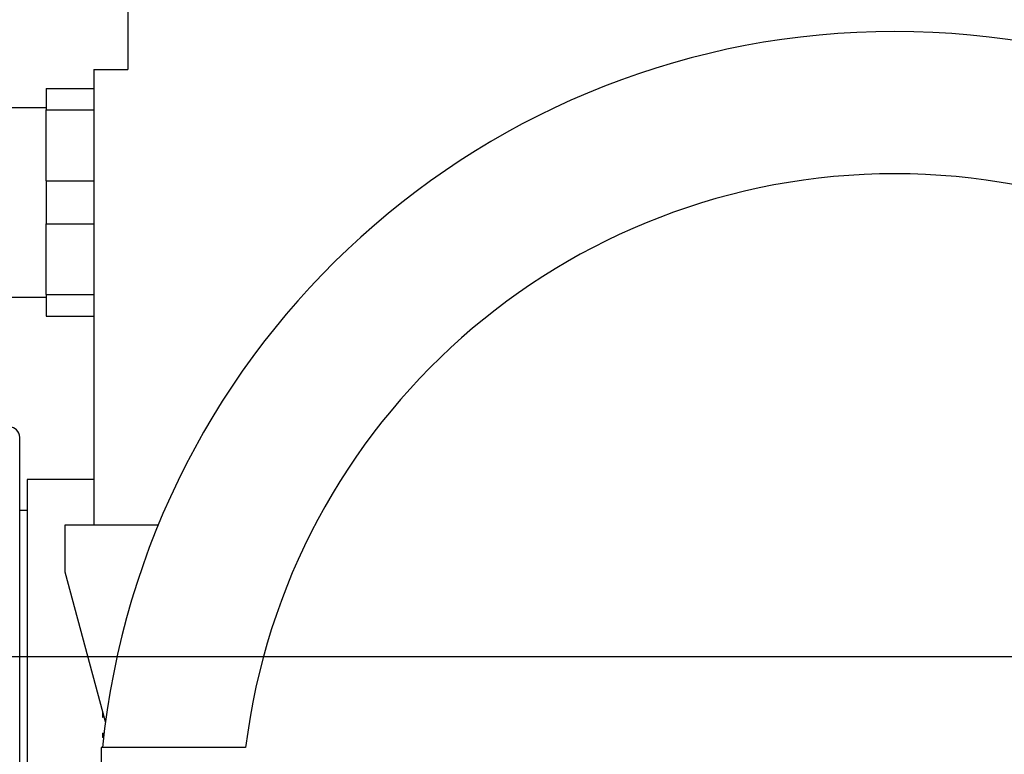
# Model space of a CAD drawing. Header units: millimetres. Extents: x 226749 to 325316, y -44191 to 40236.
# Tile 146 of 164: x 294281 to 294385, y 13159 to 13236. Entities that reach past the tile are written whole.
import ezdxf

# ---------------------------------------------------------------- set-up
doc = ezdxf.new("R2010")
doc.units = ezdxf.units.MM
doc.header["$LTSCALE"] = 100
doc.layers.add('K_URZĄDZENIA', color=4, linetype='Continuous')

# ---------------------------------------------------------------- blocks, each defined once
blk = doc.blocks.new('ZBIORNIK_RZUT')
at = {"layer": 'K_URZĄDZENIA'}
for p, q in [((149014.36, 96699.55), (149014.36, 96684.33)), ((148990.86, 96680.53), (148990.86, 96690.36)), ((148936.36, 96687.14), (148942.86, 96687.14)), ((148942.86, 96683.53), (148942.86, 96687.14)), ((149011.63, 96684.78), (148995.86, 96680.53)), ((149010.69, 96684.47), (149011.19, 96684.47)), ((149012.85, 96684.47), (149012.85, 96684.63)), ((149012.85, 96684.47), (149013.29, 96684.47)), ((149013.29, 96684.58), (149013.29, 96684.47)), ((149014.36, 96684.33), (149031.36, 96684.33)), ((148942.86, 96683.53), (148990.86, 96683.53)), ((148944.86, 96678.53), (148944.86, 96683.53)), ((148947.13, 96678.53), (148947.13, 96683.53)), ((148954.6, 96678.53), (148954.6, 96683.53)), ((148959.13, 96678.53), (148959.13, 96683.53)), ((148966.6, 96678.53), (148966.6, 96683.53)), ((148968.86, 96678.53), (148968.86, 96683.53)), ((148986.11, 96683.53), (148986.11, 96676.53)), ((148995.86, 96680.53), (148990.86, 96680.53)), ((148944.86, 96678.53), (148947.13, 96678.53)), ((148946.86, 96674.53), (148946.86, 96678.53)), ((148954.6, 96678.53), (148947.13, 96678.53)), ((148954.6, 96678.53), (148959.13, 96678.53)), ((148966.6, 96678.53), (148959.13, 96678.53)), ((148966.6, 96678.53), (148968.86, 96678.53)), ((148966.86, 96674.53), (148966.86, 96678.53)), ((148982.49, 96675.73), (148981.65, 96675.73)), ((149022.86, 96675.73), (148982.49, 96675.73)), ((148986.11, 96676.53), (149059.61, 96676.53)), ((148989.36, 96676.53), (148989.36, 96675.73))]:
    blk.add_line(p, q, dxfattribs=at)
for centre, radius, start, end in [((149022.86, 96768.03), 84, 95.8077, 264.1923), ((149022.86, 96768.03), 69, 97.0762, 262.9238), ((148981.65, 96674.63), 1.1, 90, 270)]:
    blk.add_arc(centre, radius, start, end, dxfattribs=at)
for points in [[(149010.69, 96684.47), (149010.68, 96684.49), (149010.68, 96684.5), (149010.67, 96684.52)], [(149011.12, 96684.64), (149011.14, 96684.59), (149011.17, 96684.53), (149011.19, 96684.47)], [(149012.98, 96684.47), (149012.98, 96684.52), (149012.98, 96684.56), (149012.98, 96684.61)]]:
    blk.add_open_spline(points, degree=3, dxfattribs=at)
blk.add_open_spline([(149010.86, 96684.47), (149010.84, 96684.5), (149010.83, 96684.53), (149010.82, 96684.56), (149010.82, 96684.56), (149010.82, 96684.56), (149010.82, 96684.56)], degree=3, knots=[0, 0, 0, 0, 0.00945034, 0.00945034, 0.00945034, 0.01039229, 0.01039229, 0.01039229, 0.01039229], dxfattribs=at)

msp = doc.modelspace()

# ---------------------------------------------------------------- linework, layer by layer
at = {"color": 7, "linetype": 'Continuous'}
msp.add_line((293990.75, 13169.35), (294463.66, 13169.35), dxfattribs=at)

# ---------------------------------------------------------------- block references
at = {"layer": 'K_URZĄDZENIA', "rotation": 270}
msp.add_blockref('ZBIORNIK_RZUT', (197605, 162174.1), dxfattribs=at)

doc.saveas('drawing.dxf')
